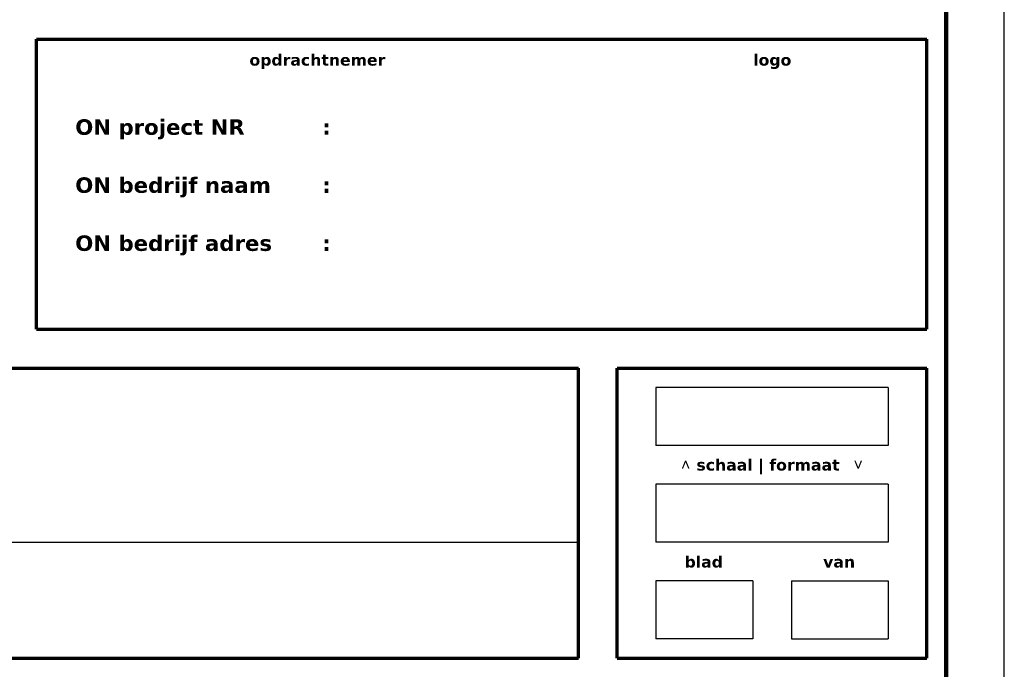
# Paper-space layout 'A4' of a CAD drawing. Header units: millimetres. Extents: x 0 to 217, y -304 to 0.
# Tile 77 of 78: x 83 to 210, y -246 to -162. Entities that reach past the tile are written whole.
import ezdxf
from ezdxf.enums import TextEntityAlignment as Align

# ---------------------------------------------------------------- set-up
doc = ezdxf.new("R2010")
doc.units = ezdxf.units.MM
doc.layers.add('--.--_-_bladrand', color=7, linetype='Continuous', plot=False)
for name, color, linetype in [('--.--_-_tekeningkader', 7, 'Continuous'), ('--.--_L_titelblok', 7, 'Continuous'), ('--.--_T_titelblok', 6, 'Continuous')]:
    doc.layers.add(name, color=color, linetype=linetype)
doc.styles.add('Arial', font='arial.ttf', dxfattribs={"height": 1.475})
doc.styles.add('Arial_1', font='arial.ttf', dxfattribs={"height": 1.475})
doc.styles.add('Verdana_3', font='verdana.ttf', dxfattribs={"height": 2})
doc.styles.add('Verdana_B', font='verdanab.ttf', dxfattribs={"height": 1.475})
doc.styles.add('Verdana_B_1', font='verdanab.ttf', dxfattribs={"height": 2})
doc.styles.add('Verdana_B_2', font='verdanab.ttf', dxfattribs={"height": 3.05})
doc.styles.add('Verdana_B_3', font='verdanab.ttf', dxfattribs={"height": 2.525})

# ---------------------------------------------------------------- blocks, each defined once
blk = doc.blocks.new('RCS_--_tekeningkader_A4')
at = {"layer": '--.--_-_bladrand'}
blk.add_lwpolyline([(0, 0), (0, -297), (210, -297), (210, 0)], close=True, dxfattribs=at)
at = {"layer": '--.--_-_tekeningkader', "lineweight": 120}
blk.add_lwpolyline([(7.5, -7.5), (7.5, -289.5), (202.5, -289.5), (202.5, -7.5)], close=True, dxfattribs=at)
blk = doc.blocks.new('RCS_--_titelblok_groot')
at = {"layer": '--.--_L_titelblok', "lineweight": 70}
for p, q in [((-125, 132.5), (-10, 132.5)), ((-125, 95), (-125, 132.5)), ((-10, 95), (-10, 132.5)), ((-125, 95), (-10, 95)), ((-200, 90), (-55, 90)), ((-55, 52.5), (-55, 90)), ((-50, 90), (-10, 90)), ((-50, 52.5), (-50, 90)), ((-10, 52.5), (-10, 90)), ((-200, 52.5), (-55, 52.5)), ((-50, 52.5), (-10, 52.5))]:
    blk.add_line(p, q, dxfattribs=at)
at = {"layer": '--.--_L_titelblok'}
for p, q in [((-45, 87.5), (-45, 80)), ((-15, 87.5), (-45, 87.5)), ((-15, 87.5), (-15, 80)), ((-15, 80), (-45, 80)), ((-15, 75), (-45, 75)), ((-45, 75), (-45, 67.5)), ((-15, 75), (-15, 67.5)), ((-200, 67.5), (-55, 67.5)), ((-15, 67.5), (-45, 67.5)), ((-45, 62.5), (-45, 55)), ((-32.5, 62.5), (-45, 62.5)), ((-32.5, 62.5), (-32.5, 55)), ((-27.5, 62.5), (-15, 62.5)), ((-27.5, 62.5), (-27.5, 55)), ((-15, 62.5), (-15, 55)), ((-32.5, 55), (-45, 55)), ((-27.5, 55), (-15, 55))]:
    blk.add_line(p, q, dxfattribs=at)
at = {"layer": '--.--_T_titelblok', "color": 7, "attachment_point": 1}
for s, insert, char_height, width, style in [('opdrachtnemer', (-97.5, 130.54), 1.475, 22.0464, 'Verdana_B'), ('logo', (-32.43, 130.54), 1.475, 6.173, 'Verdana_B'), ('ON project NR', (-120, 122.13), 2, 27.6582, 'Verdana_B_1'), ('\\fVerdana|b1|i0|c0|p34|;:', (-88.09, 122.13), 2, 1.3629, 'Verdana_B_1'), ('ON bedrijf naam', (-120, 114.63), 2, 31.9072, 'Verdana_B_1'), ('\\fVerdana|b1|i0|c0|p34|;:', (-88.09, 114.63), 2, 1.3629, 'Verdana_B_1'), ('ON bedrijf adres', (-120, 107.13), 2, 31.9072, 'Verdana_B_1'), ('\\fVerdana|b1|i0|c0|p34|;:', (-88.09, 107.13), 2, 1.3629, 'Verdana_B_1'), ('˄', (-41.76, 78.23), 1.48, 1.5232, 'Arial'), ('schaal | formaat ', (-39.77, 78.23), 1.475, 24.6118, 'Verdana_B'), ('\\fArial|b0|i0|c254|p34|;˅', (-19.47, 78.23), 1.475, 1.5232, 'Arial_1'), ('blad', (-41.3, 65.7), 1.475, 6.0928, 'Verdana_B'), ('van', (-23.4, 65.7), 1.475, 5.211, 'Verdana_B')]:
    blk.add_mtext(s, dxfattribs=dict(at, insert=insert, char_height=char_height, width=width, style=style))
at = {"layer": '--.--_T_titelblok', "style": 'Verdana_3'}
for tag, p in [('$RCS_OG_PRJ_CODE', (-82.68, 282.51)), ('$RCS_OG_PRJ_NAAM', (-82.79, 275.13)), ('$RCS_V_NAAM', (-82.79, 267.63)), ('$RCS_V_ADRES1', (-82.79, 260.13)), ('$RCS_V_ADRES2', (-82.79, 256.38)), ('$RCS_V_ADRES3', (-82.79, 252.63)), ('$RCS_V_CMP_CODE', (-82.79, 240.13)), ('$RCS_V_CMP_CODE_OUD', (-32.73, 240.13)), ('$RCS_V_BWK_CODE', (-82.79, 232.63)), ('$RCS_V_BWK_CODE_OUD', (-32.73, 232.63)), ('$RCS_V_DEEL_CODE', (-82.73, 225.13)), ('$RCS_VIP_BWL_NAAM', (-82.55, 217.63)), ('$RCS_VIP_LOC_SPEC', (-82.55, 210.13)), ('$RCS_VIP_TYPE_NAAM', (-82.55, 177.63)), ('$RCS_VIP_TYPE_SPEC', (-82.55, 170.13)), ('$RCS_VIP_ASPECT', (-82.55, 158.88)), ('$RCS_VIP_ASSET', (-82.55, 147.63)), ('$RCS_VIP_ASSET_SPEC', (-82.55, 140.13)), ('$RCS_TEK_AUTEUR', (-162.79, 127.63)), ('$RCS_TEK_CONTROLE', (-162.79, 120.13)), ('$RCS_ON_PRJ_CODE', (-82.73, 120.13)), ('$RCS_TEK_ACCORDERING', (-162.79, 112.63)), ('$RCS_ON_BEDRIJF_NAAM', (-82.55, 112.63)), ('$RCS_VIP_DATUM_PEIL', (-162.73, 105.13)), ('$RCS_ON_BEDRIJF_ADRES1', (-82.55, 105.13)), ('$RCS_ON_BEDRIJF_ADRES2', (-82.55, 101.38)), ('$RCS_VIP_DATUM_CONTROLE', (-162.73, 97.63)), ('$RCS_ON_BEDRIJF_ADRES3', (-82.55, 97.63)), ('$RCS_TEK_NR', (-162.79, 85.13)), ('$RCS_TEK_NAAM', (-162.79, 77.63)), ('$RCS_VIP_DOC_CODE', (-162.73, 70.13)), ('$RCS_VIP_BESTAND_NAAM', (-162.55, 62.63)), ('$RCS_VIP_BESTAND_NAAM_BRON', (-162.55, 55.13)), ('$RCS_VIP_FASE', (-162.55, 42.63)), ('$RCS_VIP_FASE_CODE', (-162.73, 35.13)), ('$RCS_VIP_STATUS', (-162.55, 27.63))]:
    blk.add_attdef(tag, p, '', height=2, dxfattribs=at)
at = {"layer": '--.--_T_titelblok'}
for tag, height, style, p in [('$RCS_VIP_CONTEXT', 3.05, 'Verdana_B_2', (-113.75, 192.18)), ('$RCS_VIP_CLUSTER', 3.05, 'Verdana_B_2', (-96.25, 192.18)), ('$RCS_VIP_DISCIPLINE', 3.05, 'Verdana_B_2', (-78.75, 192.18)), ('$RCS_VIP_TYPE_CODE', 3.05, 'Verdana_B_2', (-61.25, 192.18)), ('$RCS_VIP_BWL_CODE', 3.05, 'Verdana_B_2', (-43.75, 192.18)), ('$RCS_VIP_REF_CODE', 3.05, 'Verdana_B_2', (-23.75, 192.18)), ('$RCS_VIP_SCHAAL', 2, 'Verdana_B_1', (-30, 84.33)), ('$RCS_VIP_SCHAAL_DIV', 2, 'Verdana_B_1', (-30, 80.89)), ('$RCS_VIP_FORMAAT', 3.05, 'Verdana_B_2', (-30, 69.68)), ('$RCS_VIP_BLAD_NR', 3.05, 'Verdana_B_2', (-38.75, 57.18)), ('$RCS_VIP_BLAD_NR_TOT', 3.05, 'Verdana_B_2', (-21.25, 57.18)), ('$RCS_VIP_IB_RUBRICERING', 2.52, 'Verdana_B_3', (-165, 15.79))]:
    blk.add_attdef(tag, text='', height=height, dxfattribs=dict(at, style=style)).set_placement(p, align=Align.CENTER)

psp = doc.layouts.new('A4')

# ---------------------------------------------------------------- block references
for name, p in [('RCS_--_tekeningkader_A4', (0, 0)), ('RCS_--_titelblok_groot', (210, -297))]:
    psp.add_blockref(name, p)

doc.saveas('drawing.dxf')
